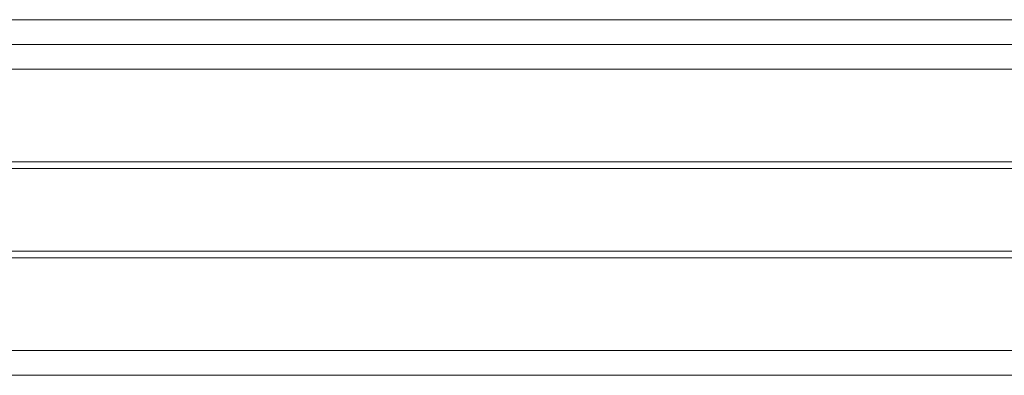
# Model space of a CAD drawing. Header units: millimetres. Extents: x 0 to 420, y 0 to 297.
# Tile 42 of 86: x 158.63 to 182.44, y 107.88 to 116.48. Entities that reach past the tile are written whole.
import ezdxf

# ---------------------------------------------------------------- set-up
doc = ezdxf.new("R2010")
doc.units = ezdxf.units.MM

msp = doc.modelspace()

# ---------------------------------------------------------------- linework, layer by layer
at = {"color": 7, "linetype": 'Continuous', "lineweight": 15}
for p, q in [((126.1146, 116.4793), (252.1146, 116.4793)), ((251.1146, 115.8793), (127.1146, 115.8793)), ((250.9132, 113.0393), (127.3156, 113.0393)), ((250.9132, 112.8793), (127.3156, 112.8793)), ((250.9132, 110.8793), (127.3156, 110.8793)), ((250.9132, 110.7193), (127.3156, 110.7193)), ((251.1146, 107.8793), (127.1146, 107.8793))]:
    msp.add_line(p, q, dxfattribs=at)
at = {"color": 1, "linetype": 'Continuous', "lineweight": 15}
for p, q in [((250.9297, 115.2793), (127.2986, 115.2793)), ((250.9297, 108.4793), (127.2986, 108.4793))]:
    msp.add_line(p, q, dxfattribs=at)

doc.saveas('drawing.dxf')
